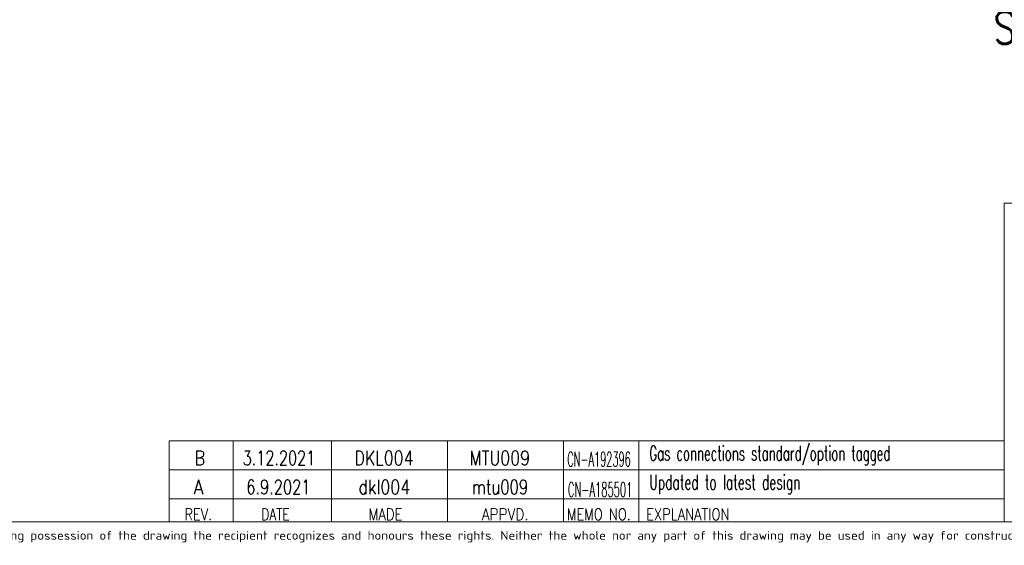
# Model space of a CAD drawing. Header units: inches. Extents: x 0 to 23760, y -13 to 16800.
# Tile 111 of 204: x 9369 to 16160, y 39 to 3665. Entities that reach past the tile are written whole.
import ezdxf

# ---------------------------------------------------------------- set-up
doc = ezdxf.new("R2010")
doc.units = ezdxf.units.IN
for name, color, linetype, true_color in [('1', 7, 'Continuous', 0xffffff), ('210', 7, 'Continuous', 0xffffff), ('254', 7, 'Continuous', 0xffffff)]:
    doc.layers.add(name, color=color, linetype=linetype, true_color=true_color)
doc.styles.add('iso-1', font='isocp.shx')
doc.styles.add('latin_extended', font='simplex.shx')

msp = doc.modelspace()

# ---------------------------------------------------------------- linework, layer by layer
at = {"layer": '1', "color": 7, "linetype": 'Continuous', "lineweight": 18}
for q in [(23560, 2400), (16160, 200)]:
    msp.add_line((16160, 2400), q, dxfattribs=at)
at = {"layer": '210', "color": 7, "linetype": 'Continuous', "lineweight": 18}
for p, q in [((16160, 200), (16160, 2400)), ((16160, 2400), (23560, 2400)), ((200, 200), (23560, 200))]:
    msp.add_line(p, q, dxfattribs=at)
at = {"layer": '254', "color": 7, "linetype": 'Continuous', "lineweight": 18}
for p, q in [((10400, 560), (10400, 760)), ((10400, 200), (10400, 560)), ((16160.015, 358.519), (10400.015, 358.519))]:
    msp.add_line(p, q, dxfattribs=at)
at = {"layer": '254', "color": 7, "linetype": 'Continuous', "lineweight": 13}
for p, q in [((16160, 760), (10400, 760)), ((16160.01, 560), (10400.01, 560)), ((16160.01, 560), (10400.01, 560))]:
    msp.add_line(p, q, dxfattribs=at)
at = {"layer": '254', "color": 3, "linetype": 'Continuous', "lineweight": 18}
for p, q in [((10840, 760), (10840, 560)), ((11520, 560), (11520, 760)), ((12320, 760), (12320, 560)), ((13120, 560), (13120, 760)), ((13640.005, 760), (13640, 560)), ((16160.005, 760), (16160, 560)), ((10840, 560), (10840, 200)), ((11520, 200), (11520, 560)), ((12320, 560), (12320, 200)), ((13120, 200), (13120, 560)), ((13640, 560), (13640, 200))]:
    msp.add_line(p, q, dxfattribs=at)

# ---------------------------------------------------------------- texts
at = {"layer": '210', "color": 211, "linetype": 'Continuous', "lineweight": 13, "insert": (7369.968, 59.059), "char_height": 60, "attachment_point": 7, "line_spacing_factor": 0.963855, "style": 'iso-1'}
msp.add_mtext('\\W1.2083;Copyright Wärtsilä. All rights reserved. By taking possession of the drawing the recipient recognizes and honours these rights. Neither the whole nor any part of this drawing may be used in any way for construction, fabrication, marketing or any other', dxfattribs=at)
at = {"layer": '254', "color": 2, "linetype": 'Continuous', "lineweight": 13, "insert": (16084.335, 3425.835), "char_height": 220, "attachment_point": 7, "line_spacing_factor": 0.963855, "style": 'latin_extended'}
msp.add_mtext('\\W0.8317;Service space see drawing DAAF533942', dxfattribs=at)
at = {"layer": '254', "color": 3, "linetype": 'Continuous', "lineweight": 18, "char_height": 100, "attachment_point": 7, "line_spacing_factor": 0.963855, "style": 'latin_extended'}
for s, insert in [('\\W0.8203;B', (10573.386, 590.817)), ('\\W0.7284;3.12.2021', (10906.964, 590.817)), ('\\W0.8002;DKL004', (11677.101, 590.817)), ('\\W0.7965;MTU009', (12472.319, 590.817)), ('\\W0.4938;CN-A192396', (13145.918, 582.517)), ('\\W0.5948;Gas connections standard/option tagged', (13711.939, 590.817)), ('\\W0.8818;A', (10567.606, 390.817)), ('\\W0.7376;6.9.2021', (10931.526, 390.817)), ('\\W0.8021;dkl004', (11705.006, 390.817)), ('\\W0.7468;mtu009', (12488.119, 390.817)), ('\\W0.6187;Updated to latest design', (13711.949, 390.817)), ('\\W0.5007;CN-A185501', (13150.367, 373.316))]:
    msp.add_mtext(s, dxfattribs=dict(at, insert=insert))
at = {"layer": '254', "color": 211, "linetype": 'Continuous', "lineweight": 18, "char_height": 80, "attachment_point": 7, "line_spacing_factor": 0.963855, "style": 'latin_extended'}
for s, insert in [('\\W0.8203;REV.', (10505.01, 212.285)), ('\\W0.7715;DATE', (11035.258, 212.285)), ('\\W0.8285;MADE', (11775.696, 212.285)), ('\\W0.8648;APPVD.', (12556.136, 212.285)), ('\\W0.8075;MEMO NO.', (13143.01, 212.285)), ('\\W0.8275;EXPLANATION', (13688.869, 212.285))]:
    msp.add_mtext(s, dxfattribs=dict(at, insert=insert))

doc.saveas('drawing.dxf')
